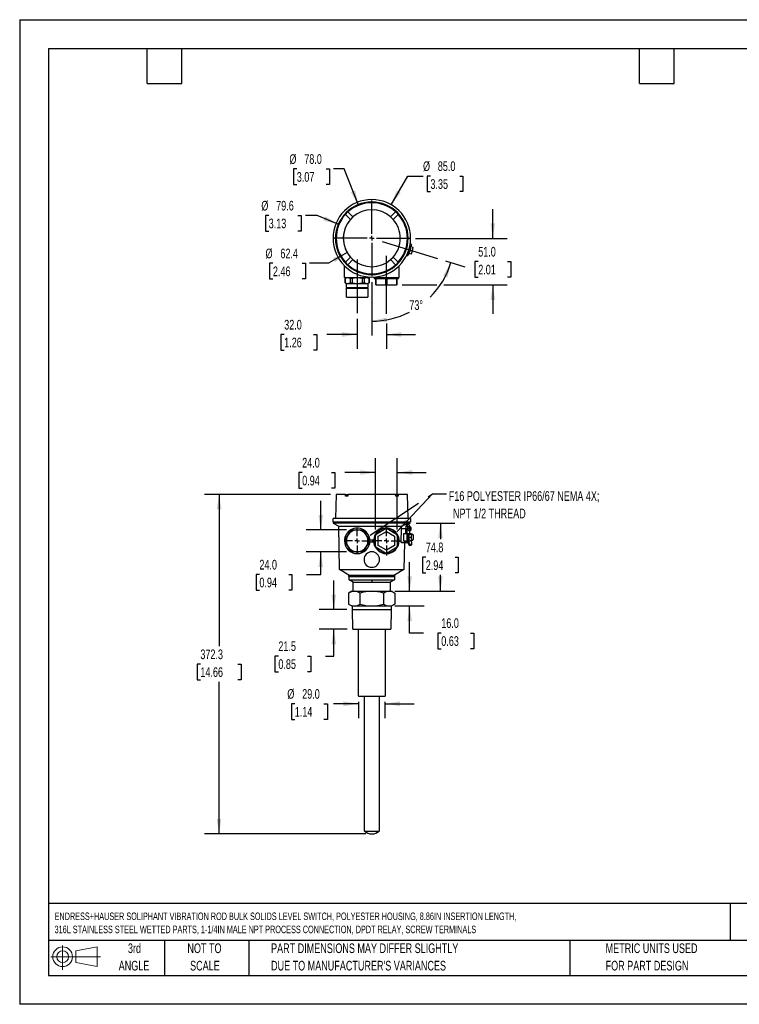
# Model space of a CAD drawing. Header units: millimetres. Extents: x 0 to 1397, y 0 to 1080.
# Tile 1 of 3: x 0 to 789, y 0 to 1080. Entities that reach past the tile are written whole.
import ezdxf

# ---------------------------------------------------------------- set-up
doc = ezdxf.new("R2010")
doc.units = ezdxf.units.MM
doc.header["$LTSCALE"] = 5
doc.linetypes.add('CENTERX2', pattern=[20.32, 12.7, -2.54, 2.54, -2.54])
doc.layers.add('CENTER', color=40, linetype='CENTERX2')
doc.layers.add('SLD-DEFPOINTS', color=7, linetype='Continuous')
doc.layers.add('DIMENSIONS', color=140, linetype='Continuous', lineweight=25)
doc.layers.add('TEXT', color=140, linetype='Continuous', lineweight=25)
doc.styles.add('SLDTEXTSTYLE0', font='TXT', dxfattribs={"width": 0.7})
doc.dimstyles.new('SLDDIMSTYLE0', dxfattribs={"dimtxt": 10.790039, "dimasz": 16.51, "dimexe": 0, "dimexo": 0.0625, "dimgap": 2.69751, "dimtad": 0, "dimtih": 1, "dimtoh": 1, "dimrnd": 1e-09, "dimzin": 4, "dimdsep": 46, "dimtxsty": 'SLDTEXTSTYLE0', "dimsah": 1, "dimcen": 0.09, "dimadec": 0, "dimazin": 1, "dimtfac": 1, "dimtmove": 0, "dimatfit": 0, "dimfxl": 0, "dimfrac": 2, "dimtolj": 1, "dimtzin": 12, "dimarcsym": 0})
doc.dimstyles.new('SLDDIMSTYLE1', dxfattribs={"dimtxt": 10.790039, "dimasz": 16.51, "dimexe": 0, "dimexo": 0.0625, "dimgap": 2.69751, "dimtad": 0, "dimtih": 1, "dimtoh": 1, "dimrnd": 1e-09, "dimzin": 12, "dimdsep": 46, "dimtxsty": 'SLDTEXTSTYLE0', "dimsah": 1, "dimcen": 0.09, "dimadec": 0, "dimazin": 3, "dimtfac": 1, "dimtmove": 0, "dimatfit": 0, "dimfxl": 0, "dimfrac": 2, "dimtolj": 1, "dimtzin": 12, "dimarcsym": 0})
doc.dimstyles.new('SLDDIMSTYLE2', dxfattribs={"dimtxt": 10.790039, "dimasz": 16.51, "dimexe": 0, "dimexo": 0.0625, "dimgap": 2.69751, "dimtad": 0, "dimtih": 1, "dimtoh": 1, "dimrnd": 1e-09, "dimzin": 12, "dimdsep": 46, "dimtxsty": 'SLDTEXTSTYLE0', "dimsah": 1, "dimcen": 0.09, "dimadec": 0, "dimazin": 3, "dimtfac": 1, "dimtofl": 0, "dimtmove": 0, "dimatfit": 3, "dimfxl": 0, "dimfrac": 2, "dimtolj": 1, "dimtzin": 12, "dimarcsym": 0})
doc.dimstyles.new('SLDDIMSTYLE3', dxfattribs={"dimtxt": 0.18, "dimasz": 16.51, "dimexe": 0, "dimexo": 0.0625, "dimgap": 0, "dimtad": 0, "dimtih": 1, "dimtoh": 1, "dimdec": 0, "dimrnd": 1e-09, "dimzin": 0, "dimdsep": 46, "dimtxsty": 'Standard', "dimsah": 1, "dimcen": 0.09, "dimadec": 0, "dimazin": 0, "dimtfac": 16.51, "dimtdec": 0, "dimtofl": 0, "dimtmove": 0, "dimatfit": 3, "dimfxl": 0, "dimfrac": 2, "dimtolj": 1, "dimtzin": 0, "dimarcsym": 0})
doc.dimstyles.new('SLDDIMSTYLE5', dxfattribs={"dimtxt": 10.790039, "dimasz": 16.51, "dimexe": 0, "dimexo": 0.0625, "dimgap": 2.69751, "dimtad": 0, "dimtih": 1, "dimtoh": 1, "dimdec": 4, "dimlfac": 5, "dimzin": 12, "dimdsep": 46, "dimtxsty": 'SLDTEXTSTYLE0', "dimsah": 1, "dimcen": 0.09, "dimadec": 0, "dimazin": 3, "dimtfac": 1, "dimtdec": 0, "dimtofl": 0, "dimtmove": 0, "dimatfit": 3, "dimfxl": 0, "dimfrac": 2, "dimtolj": 1, "dimtzin": 12, "dimarcsym": 0})
doc.dimstyles.new('SLDDIMSTYLE6', dxfattribs={"dimtxt": 10.790039, "dimasz": 16.51, "dimexe": 0, "dimexo": 0.0625, "dimgap": 2.69751, "dimtad": 0, "dimtih": 1, "dimtoh": 1, "dimrnd": 1e-09, "dimzin": 4, "dimdsep": 46, "dimtxsty": 'SLDTEXTSTYLE0', "dimsah": 1, "dimcen": 0, "dimadec": 0, "dimazin": 1, "dimtfac": 1, "dimtofl": 0, "dimtmove": 0, "dimatfit": 3, "dimfxl": 0, "dimfrac": 2, "dimtolj": 1, "dimtzin": 12, "dimarcsym": 0})
doc.dimstyles.new('SLDDIMSTYLE7', dxfattribs={"dimtxt": 10.790039, "dimasz": 16.51, "dimexe": 0, "dimexo": 0.0625, "dimgap": 2.69751, "dimtad": 0, "dimtih": 1, "dimtoh": 1, "dimrnd": 1e-09, "dimzin": 12, "dimdsep": 46, "dimtxsty": 'SLDTEXTSTYLE0', "dimsah": 1, "dimcen": 0, "dimadec": 0, "dimazin": 3, "dimtfac": 1, "dimtofl": 0, "dimtmove": 0, "dimatfit": 3, "dimfxl": 0, "dimfrac": 2, "dimtolj": 1, "dimtzin": 12, "dimarcsym": 0})

# ---------------------------------------------------------------- blocks, each defined once
blk = doc.blocks.new('Block11')
at = {"color": 7, "linetype": 'Continuous', "lineweight": 18}
for p, q in [((12.9, 26.6), (12.9, 0)), ((27.4, 20.8), (50.9, 25.2)), ((50.9, 25.2), (50.9, 3.7)), ((0, 14.4), (54.4, 14.4)), ((27.4, 8), (27.4, 20.8)), ((27.4, 8), (50.9, 3.7))]:
    blk.add_line(p, q, dxfattribs=at)
for radius in [10.8, 6.43]:
    blk.add_circle((12.9, 14.4), radius, dxfattribs=at)
blk = doc.blocks.new('Block12')
at = {"layer": 'SLD-DEFPOINTS'}
blk.add_blockref('Block11', (0, 0), dxfattribs=at)
blk = doc.blocks.new('SW_NOTE_0')
at = {"layer": 'TEXT', "color": 0, "linetype": 'CENTERX2', "lineweight": 18, "char_height": 8.25, "attachment_point": 1, "style": 'SLDTEXTSTYLE0'}
for s, insert in [('ENDRESS+HAUSER SOLIPHANT VIBRATION ROD BULK SOLIDS LEVEL SWITCH, POLYESTER HOUSING, 8.86IN INSERTION LENGTH,', (0, 10.6)), ('316L STAINLESS STEEL WETTED PARTS, 1-1/4IN MALE NPT PROCESS CONNECTION, DPDT RELAY, SCREW TERMINALS', (0, -3.8))]:
    blk.add_mtext(s, dxfattribs=dict(at, insert=insert))
blk = doc.blocks.new('SW_NOTE_0_3')
at = {"layer": 'TEXT', "color": 0, "linetype": 'CENTERX2', "lineweight": 18, "char_height": 10.583, "attachment_point": 1, "style": 'SLDTEXTSTYLE0'}
for s, insert in [('PART DIMENSIONS MAY DIFFER SLIGHTLY', (0, 13.6)), ("DUE TO MANUFACTURER'S VARIANCES", (0, -5.5))]:
    blk.add_mtext(s, dxfattribs=dict(at, insert=insert))
blk = doc.blocks.new('SW_NOTE_0_4')
at = {"layer": 'TEXT', "color": 0, "linetype": 'CENTERX2', "lineweight": 18, "char_height": 10.58, "attachment_point": 2, "style": 'SLDTEXTSTYLE0'}
for s, insert in [('NOT TO', (26.3, 13.6)), ('SCALE', (26.8, -5.5))]:
    blk.add_mtext(s, dxfattribs=dict(at, insert=insert))
blk = doc.blocks.new('SW_NOTE_0_5')
at = {"layer": 'TEXT', "color": 0, "linetype": 'CENTERX2', "lineweight": 18, "char_height": 10.58, "attachment_point": 2, "style": 'SLDTEXTSTYLE0'}
for s, insert in [('3rd', (11.6, 13.6)), ('ANGLE', (11.1, -5.5))]:
    blk.add_mtext(s, dxfattribs=dict(at, insert=insert))
blk = doc.blocks.new('SW_NOTE_0_6')
at = {"layer": 'TEXT', "color": 0, "linetype": 'CENTERX2', "lineweight": 18, "char_height": 10.583, "attachment_point": 1, "style": 'SLDTEXTSTYLE0'}
for s, insert in [('METRIC UNITS USED', (0, 13.6)), ('FOR PART DESIGN', (0, -5.5))]:
    blk.add_mtext(s, dxfattribs=dict(at, insert=insert))
blk = doc.blocks.new('_D')
at = {"layer": 'DIMENSIONS'}
for p, q in [((390, 520.4), (390, 598.9)), ((414, 520.4), (414, 598.9)), ((309.7, 583.1), (306.1, 583.1)), ((306.1, 583.1), (306.1, 565.9)), ((341.8, 583.1), (345.4, 583.1)), ((345.4, 583.1), (345.4, 565.9)), ((390, 583.1), (356.4, 583.1)), ((414, 583.1), (445.8, 583.1)), ((306.1, 565.9), (309.7, 565.9)), ((345.4, 565.9), (341.8, 565.9))]:
    blk.add_line(p, q, dxfattribs=at)
for points in [[(390, 583.1), (373.5, 585.6), (373.5, 580.5)], [(414, 583.1), (430.5, 580.5), (430.5, 585.6)]]:
    blk.add_solid(points, dxfattribs=at)
at = {"layer": 'DIMENSIONS', "char_height": 10.58, "attachment_point": 1, "style": 'SLDTEXTSTYLE0'}
for s, insert in [('24.0', (309.7, 599.1)), ('0.94', (309.7, 579.5))]:
    blk.add_mtext(s, dxfattribs=dict(at, insert=insert))
blk = doc.blocks.new('_D_1')
at = {"layer": 'DIMENSIONS'}
for p, q in [((330.1, 520.1), (330.1, 551.9)), ((358.2, 520.1), (314.2, 520.1)), ((358.2, 496.1), (314.2, 496.1)), ((330.1, 471.3), (330.1, 496.1)), ((262.8, 471.3), (259.2, 471.3)), ((259.2, 471.3), (259.2, 454.1)), ((294.9, 471.3), (298.5, 471.3)), ((298.5, 471.3), (298.5, 454.1)), ((314.3, 471.3), (330.1, 471.3)), ((259.2, 454.1), (262.8, 454.1)), ((298.5, 454.1), (294.9, 454.1))]:
    blk.add_line(p, q, dxfattribs=at)
for points in [[(330.1, 520.1), (332.6, 536.6), (327.5, 536.6)], [(330.1, 496.1), (327.5, 479.6), (332.6, 479.6)]]:
    blk.add_solid(points, dxfattribs=at)
at = {"layer": 'DIMENSIONS', "char_height": 10.58, "attachment_point": 1, "style": 'SLDTEXTSTYLE0'}
for s, insert in [('24.0', (262.8, 487.3)), ('0.94', (262.8, 467.8))]:
    blk.add_mtext(s, dxfattribs=dict(at, insert=insert))
blk = doc.blocks.new('_D_2')
at = {"layer": 'DIMENSIONS'}
for p, q in [((301.6, 329.5), (298, 329.5)), ((298, 329.5), (298, 312.4)), ((333.6, 329.5), (337.3, 329.5)), ((337.3, 329.5), (337.3, 312.4)), ((371.5, 329.5), (344.2, 329.5)), ((371.5, 331.5), (371.5, 313.7)), ((400.5, 331.5), (400.5, 313.7)), ((400.5, 329.5), (432.3, 329.5)), ((298, 312.4), (301.6, 312.4)), ((337.3, 312.4), (333.6, 312.4))]:
    blk.add_line(p, q, dxfattribs=at)
for points in [[(371.5, 329.5), (355, 332.1), (355, 327)], [(400.5, 329.5), (417, 327), (417, 332.1)]]:
    blk.add_solid(points, dxfattribs=at)
at = {"layer": 'DIMENSIONS', "char_height": 10.58, "attachment_point": 1, "style": 'SLDTEXTSTYLE0'}
for s, insert in [('%%c', (293.4, 345.6)), ('29.0', (309.7, 345.6)), ('1.14', (301.6, 326))]:
    blk.add_mtext(s, dxfattribs=dict(at, insert=insert))
blk = doc.blocks.new('_D_3')
at = {"layer": 'DIMENSIONS'}
for p, q in [((344.3, 432.8), (344.3, 464.6)), ((358.6, 432.8), (328.5, 432.8)), ((358.9, 411.3), (328.5, 411.3)), ((344.3, 381.8), (344.3, 411.3)), ((283.6, 381.8), (279.9, 381.8)), ((279.9, 381.8), (279.9, 364.7)), ((315.6, 381.8), (319.2, 381.8)), ((319.2, 381.8), (319.2, 364.7)), ((335.1, 381.8), (344.3, 381.8)), ((279.9, 364.7), (283.6, 364.7)), ((319.2, 364.7), (315.6, 364.7))]:
    blk.add_line(p, q, dxfattribs=at)
for points in [[(344.3, 432.8), (346.9, 449.3), (341.8, 449.3)], [(344.3, 411.3), (341.8, 394.8), (346.9, 394.8)]]:
    blk.add_solid(points, dxfattribs=at)
at = {"layer": 'DIMENSIONS', "char_height": 10.58, "attachment_point": 1, "style": 'SLDTEXTSTYLE0'}
for s, insert in [('21.5', (283.6, 397.9)), ('0.85', (283.6, 378.3))]:
    blk.add_mtext(s, dxfattribs=dict(at, insert=insert))
blk = doc.blocks.new('_D_4')
at = {"layer": 'DIMENSIONS'}
for p, q in [((434.6, 527.6), (477.1, 527.6)), ((461.2, 527.6), (461.2, 509.8)), ((445.2, 490.2), (441.6, 490.2)), ((441.6, 490.2), (441.6, 473.1)), ((477.3, 490.2), (480.9, 490.2)), ((480.9, 490.2), (480.9, 473.1)), ((441.6, 473.1), (445.2, 473.1)), ((461.2, 452.8), (461.2, 470.7)), ((480.9, 473.1), (477.3, 473.1)), ((411.4, 452.8), (477.1, 452.8))]:
    blk.add_line(p, q, dxfattribs=at)
for points in [[(461.2, 527.6), (458.7, 511.1), (463.8, 511.1)], [(461.2, 452.8), (463.8, 469.3), (458.7, 469.3)]]:
    blk.add_solid(points, dxfattribs=at)
at = {"layer": 'DIMENSIONS', "char_height": 10.58, "attachment_point": 1, "style": 'SLDTEXTSTYLE0'}
for s, insert in [('74.8', (445.2, 506.3)), ('2.94', (445.2, 486.7))]:
    blk.add_mtext(s, dxfattribs=dict(at, insert=insert))
blk = doc.blocks.new('_D_5')
at = {"layer": 'DIMENSIONS'}
for p, q in [((340.7, 559.1), (202.7, 559.1)), ((218.6, 559.1), (218.6, 392.5)), ((198.1, 373), (194.5, 373)), ((194.5, 373), (194.5, 355.8)), ((239.1, 373), (242.8, 373)), ((242.8, 373), (242.8, 355.8)), ((194.5, 355.8), (198.1, 355.8)), ((218.6, 186.8), (218.6, 353.4)), ((242.8, 355.8), (239.1, 355.8)), ((379.6, 186.8), (202.7, 186.8))]:
    blk.add_line(p, q, dxfattribs=at)
for points in [[(218.6, 559.1), (216.1, 542.6), (221.1, 542.6)], [(218.6, 186.8), (221.1, 203.3), (216.1, 203.3)]]:
    blk.add_solid(points, dxfattribs=at)
at = {"layer": 'DIMENSIONS', "char_height": 10.58, "attachment_point": 1, "style": 'SLDTEXTSTYLE0'}
for s, insert in [('372.3', (198.1, 389)), ('14.66', (198.1, 369.5))]:
    blk.add_mtext(s, dxfattribs=dict(at, insert=insert))
blk = doc.blocks.new('_D_6')
at = {"layer": 'DIMENSIONS'}
for p, q in [((427.5, 452.8), (427.5, 484.6)), ((411.4, 452.8), (443.4, 452.8)), ((411.4, 436.8), (443.4, 436.8)), ((427.5, 407.1), (427.5, 436.8)), ((442.8, 407.1), (427.5, 407.1)), ((462.2, 407.1), (458.6, 407.1)), ((458.6, 407.1), (458.6, 389.9)), ((494.3, 407.1), (497.9, 407.1)), ((497.9, 407.1), (497.9, 389.9)), ((458.6, 389.9), (462.2, 389.9)), ((497.9, 389.9), (494.3, 389.9))]:
    blk.add_line(p, q, dxfattribs=at)
for points in [[(427.5, 452.8), (430.1, 469.3), (425, 469.3)], [(427.5, 436.8), (425, 420.3), (430.1, 420.3)]]:
    blk.add_solid(points, dxfattribs=at)
at = {"layer": 'DIMENSIONS', "char_height": 10.58, "attachment_point": 1, "style": 'SLDTEXTSTYLE0'}
for s, insert in [('16.0', (462.2, 423.2)), ('0.63', (462.2, 403.6))]:
    blk.add_mtext(s, dxfattribs=dict(at, insert=insert))
blk = doc.blocks.new('SW_NOTE_0_7')
at = {"layer": 'TEXT', "color": 0, "linetype": 'CENTERX2', "lineweight": 18, "char_height": 10.583, "attachment_point": 1, "style": 'SLDTEXTSTYLE0'}
for s, insert in [('F16 POLYESTER IP66/67 NEMA 4X;', (2.6, 2.9)), ('NPT 1/2 THREAD', (7.2, -16.2))]:
    blk.add_mtext(s, dxfattribs=dict(at, insert=insert))
blk = doc.blocks.new('SW_CENTERMARKSYMBOL_0')
at = {"layer": 'CENTER', "color": 0}
for p, q in [((0, 5.08), (0, 14.34)), ((-5.08, 0), (-14.34, 0)), ((0, 0), (-2.54, 0)), ((0, 0), (0, 2.54)), ((0, 0), (0, -2.54)), ((0, 0), (2.54, 0)), ((5.08, 0), (14.34, 0)), ((0, -5.08), (0, -14.34))]:
    blk.add_line(p, q, dxfattribs=at)
blk = doc.blocks.new('SW_CENTERMARKSYMBOL_1')
at = {"layer": 'CENTER', "color": 0}
for p, q in [((0, 5.08), (0, 15.94)), ((-5.08, 0), (-15.94, 0)), ((0, 0), (-2.54, 0)), ((0, 0), (0, 2.54)), ((0, 0), (0, -2.54)), ((0, 0), (2.54, 0)), ((5.08, 0), (15.94, 0)), ((0, -5.08), (0, -15.94))]:
    blk.add_line(p, q, dxfattribs=at)
blk = doc.blocks.new('_D_17')
at = {"layer": 'DIMENSIONS'}
for p, q in [((466.9, 815.1), (488, 808.6)), ((386, 791.9), (386, 733.1))]:
    blk.add_line(p, q, dxfattribs=at)
for start, end in [(314.8103, 343), (270, 296.9945)]:
    blk.add_arc((386, 839.8), 90.8, start, end, dxfattribs=at)
for points in [[(472.9, 813.3), (464.3, 798.9), (469, 797)], [(386, 749), (402.7, 748), (402.2, 753)]]:
    blk.add_solid(points, dxfattribs=at)
at = {"layer": 'DIMENSIONS', "insert": (427.2, 771.9), "char_height": 10.58, "attachment_point": 1, "style": 'SLDTEXTSTYLE0'}
blk.add_mtext('73°', dxfattribs=at)
blk = doc.blocks.new('_D_18')
at = {"layer": 'DIMENSIONS'}
for p, q in [((370, 751.5), (370, 718.5)), ((402, 746.6), (402, 718.5)), ((290, 734.4), (286.4, 734.4)), ((286.4, 734.4), (286.4, 717.2)), ((322.1, 734.4), (325.7, 734.4)), ((325.7, 734.4), (325.7, 717.2)), ((370, 734.4), (336.7, 734.4)), ((402, 734.4), (433.8, 734.4)), ((286.4, 717.2), (290, 717.2)), ((325.7, 717.2), (322.1, 717.2))]:
    blk.add_line(p, q, dxfattribs=at)
for points in [[(370, 734.4), (353.5, 736.9), (353.5, 731.8)], [(402, 734.4), (418.5, 731.8), (418.5, 736.9)]]:
    blk.add_solid(points, dxfattribs=at)
at = {"layer": 'DIMENSIONS', "char_height": 10.58, "attachment_point": 1, "style": 'SLDTEXTSTYLE0'}
for s, insert in [('32.0', (290, 750.4)), ('1.26', (290, 730.9))]:
    blk.add_mtext(s, dxfattribs=dict(at, insert=insert))
blk = doc.blocks.new('_D_19')
at = {"layer": 'DIMENSIONS'}
for p, q in [((407.3, 876.6), (425.4, 908.1)), ((425.4, 908.1), (442.2, 908.1)), ((450.3, 908.1), (446.7, 908.1)), ((446.7, 908.1), (446.7, 891)), ((482.4, 908.1), (486, 908.1)), ((486, 908.1), (486, 891)), ((446.7, 891), (450.3, 891)), ((486, 891), (482.4, 891))]:
    blk.add_line(p, q, dxfattribs=at)
blk.add_solid([(407.3, 876.6), (417.7, 889.7), (413.3, 892.2)], dxfattribs=at)
at = {"layer": 'DIMENSIONS', "char_height": 10.58, "attachment_point": 1, "style": 'SLDTEXTSTYLE0'}
for s, insert in [('%%c', (442.2, 924.2)), ('85.0', (458.4, 924.2)), ('3.35', (450.3, 904.6))]:
    blk.add_mtext(s, dxfattribs=dict(at, insert=insert))
blk = doc.blocks.new('_D_20')
at = {"layer": 'DIMENSIONS'}
for p, q in [((273, 864.9), (269.4, 864.9)), ((269.4, 864.9), (269.4, 847.7)), ((305.1, 864.9), (308.7, 864.9)), ((308.7, 864.9), (308.7, 847.7)), ((326.2, 864.9), (313.2, 864.9)), ((349.3, 855.2), (326.2, 864.9)), ((269.4, 847.7), (273, 847.7)), ((308.7, 847.7), (305.1, 847.7))]:
    blk.add_line(p, q, dxfattribs=at)
blk.add_solid([(349.3, 855.2), (335, 863.9), (333.1, 859.2)], dxfattribs=at)
at = {"layer": 'DIMENSIONS', "char_height": 10.58, "attachment_point": 1, "style": 'SLDTEXTSTYLE0'}
for s, insert in [('%%c', (264.9, 880.9)), ('79.6', (281.2, 880.9)), ('3.13', (273, 861.4))]:
    blk.add_mtext(s, dxfattribs=dict(at, insert=insert))
blk = doc.blocks.new('_D_21')
at = {"layer": 'DIMENSIONS'}
for p, q in [((359, 824.2), (338.6, 812.5)), ((277.6, 812.5), (274, 812.5)), ((274, 812.5), (274, 795.3)), ((309.7, 812.5), (313.3, 812.5)), ((313.3, 812.5), (313.3, 795.3)), ((338.6, 812.5), (317.8, 812.5)), ((274, 795.3), (277.6, 795.3)), ((313.3, 795.3), (309.7, 795.3))]:
    blk.add_line(p, q, dxfattribs=at)
blk.add_arc((386, 839.8), 31.2, 142.9207, 236.9676, dxfattribs=at)
blk.add_solid([(359, 824.2), (343.4, 818.2), (346, 813.8)], dxfattribs=at)
at = {"layer": 'DIMENSIONS', "char_height": 10.58, "attachment_point": 1, "style": 'SLDTEXTSTYLE0'}
for s, insert in [('%%c', (269.5, 828.5)), ('62.4', (285.8, 828.5)), ('2.46', (277.6, 808.9))]:
    blk.add_mtext(s, dxfattribs=dict(at, insert=insert))
blk = doc.blocks.new('_D_22')
at = {"layer": 'DIMENSIONS'}
for p, q in [((303.8, 915.9), (300.2, 915.9)), ((300.2, 915.9), (300.2, 898.8)), ((335.9, 915.9), (339.5, 915.9)), ((339.5, 915.9), (339.5, 898.8)), ((355.6, 915.9), (344, 915.9)), ((371.5, 876), (355.6, 915.9)), ((300.2, 898.8), (303.8, 898.8)), ((339.5, 898.8), (335.9, 898.8))]:
    blk.add_line(p, q, dxfattribs=at)
blk.add_solid([(371.5, 876), (367.8, 892.3), (363.1, 890.4)], dxfattribs=at)
at = {"layer": 'DIMENSIONS', "char_height": 10.58, "attachment_point": 1, "style": 'SLDTEXTSTYLE0'}
for s, insert in [('%%c', (295.7, 932)), ('78.0', (312, 932)), ('3.07', (303.8, 912.4))]:
    blk.add_mtext(s, dxfattribs=dict(at, insert=insert))
blk = doc.blocks.new('_D_23')
at = {"layer": 'DIMENSIONS'}
for p, q in [((518.7, 839.8), (518.7, 871.6)), ((433.9, 839.8), (534.6, 839.8)), ((502.7, 814.3), (499, 814.3)), ((499, 814.3), (499, 797.2)), ((534.7, 814.3), (538.3, 814.3)), ((538.3, 814.3), (538.3, 797.2)), ((419.5, 788.8), (457.3, 788.8)), ((465, 788.8), (534.6, 788.8)), ((499, 797.2), (502.7, 797.2)), ((518.7, 788.8), (518.7, 757.1)), ((538.3, 797.2), (534.7, 797.2))]:
    blk.add_line(p, q, dxfattribs=at)
for points in [[(518.7, 839.8), (521.2, 856.3), (516.2, 856.3)], [(518.7, 788.8), (516.2, 772.3), (521.2, 772.3)]]:
    blk.add_solid(points, dxfattribs=at)
at = {"layer": 'DIMENSIONS', "char_height": 10.58, "attachment_point": 1, "style": 'SLDTEXTSTYLE0'}
for s, insert in [('51.0', (502.7, 830.4)), ('2.01', (502.7, 810.8))]:
    blk.add_mtext(s, dxfattribs=dict(at, insert=insert))
blk = doc.blocks.new('SW_CENTERMARKSYMBOL_2')
at = {"layer": 'CENTER', "color": 0}
for p, q in [((0, 5.08), (0, 41.54)), ((-5.08, 0), (-41.54, 0)), ((0, 0), (-2.54, 0)), ((0, 0), (0, 2.54)), ((0, 0), (0, -2.54)), ((0, 0), (2.54, 0)), ((5.08, 0), (41.54, 0)), ((0, -5.08), (0, -41.54))]:
    blk.add_line(p, q, dxfattribs=at)

msp = doc.modelspace()

# ---------------------------------------------------------------- linework, layer by layer
at = {"color": 7, "linetype": 'Continuous'}
for p, q in [((0.012351, 1079.51337), (0.012351, 0.01337)), ((0.012351, 1079.51337), (1397.012351, 1079.51337)), ((1397.012351, 0.01337), (0.012351, 0.01337))]:
    msp.add_line(p, q, dxfattribs=at)
for p, q in [((357.048897, 866.028356), (359.806613, 868.786072)), ((357.090418, 865.986835), (357.048897, 866.028356)), ((362.61449, 860.462763), (357.090418, 865.986835)), ((359.806613, 868.786072), (359.848135, 868.744551)), ((359.848135, 868.744551), (365.372206, 863.22048)), ((412.175761, 868.744551), (406.65169, 863.22048)), ((414.933478, 865.986835), (409.409406, 860.462763)), ((412.175761, 868.744551), (412.217282, 868.786072)), ((412.217282, 868.786072), (414.974999, 866.028356)), ((414.974999, 866.028356), (414.933478, 865.986835)), ((365.372206, 863.22048), (362.61449, 860.462763)), ((409.409406, 860.462763), (406.65169, 863.22048)), ((347.011948, 839.823021), (346.211948, 839.823021)), ((425.811948, 839.823021), (425.011948, 839.823021)), ((428.387209, 828.958988), (429.338587, 832.070803)), ((429.40413, 832.509361), (429.338587, 832.070803)), ((424.079214, 821.130454), (424.395669, 821.033704)), ((427.695875, 824.987583), (425.943626, 825.523299)), ((426.268684, 822.029603), (427.217722, 825.133768)), ((426.780334, 823.703137), (429.457988, 822.884496)), ((427.165122, 829.332617), (428.865362, 828.812802)), ((427.695875, 824.987583), (428.865362, 828.812802)), ((428.281788, 826.904017), (430.481289, 826.231562)), ((431.50459, 829.578629), (428.826936, 830.39727)), ((429.457988, 822.884496), (430.481289, 826.231562)), ((430.481289, 826.231562), (431.50459, 829.578629)), ((356.011948, 796.823021), (356.011948, 809.725347)), ((357.048897, 813.617687), (357.090418, 813.659208)), ((359.806613, 810.859971), (357.048897, 813.617687)), ((357.090418, 813.659208), (362.61449, 819.18328)), ((359.848135, 810.901492), (359.806613, 810.859971)), ((359.848135, 810.901492), (365.372206, 816.425563)), ((362.61449, 819.18328), (365.372206, 816.425563)), ((406.65169, 816.425563), (409.409406, 819.18328)), ((412.175761, 810.901492), (406.65169, 816.425563)), ((414.933478, 813.659208), (409.409406, 819.18328)), ((412.217282, 810.859971), (412.175761, 810.901492)), ((414.974999, 813.617687), (412.217282, 810.859971)), ((414.933478, 813.659208), (414.974999, 813.617687)), ((416.011948, 796.823021), (416.011948, 809.725347)), ((356.011948, 796.823021), (384.011948, 796.823021)), ((358.011948, 796.823021), (356.811948, 796.130201)), ((356.870098, 796.130201), (356.811948, 796.130201)), ((356.811948, 791.015842), (356.811948, 796.130201)), ((356.870098, 791.015842), (356.811948, 791.015842)), ((358.011948, 790.323021), (356.811948, 791.015842)), ((356.870098, 796.130201), (356.870098, 791.015842)), ((358.011948, 790.323021), (359.619643, 790.323021)), ((358.211948, 786.073021), (358.211948, 790.323021)), ((359.619643, 790.323021), (370.011948, 790.323021)), ((362.369188, 796.130201), (364.512857, 796.130201)), ((362.369188, 796.130201), (362.369188, 791.015842)), ((362.369188, 791.015842), (364.512857, 791.015842)), ((364.512857, 796.130201), (364.512857, 791.015842)), ((370.011948, 790.323021), (380.404253, 790.323021)), ((375.511039, 796.130201), (375.511039, 791.015842)), ((375.511039, 796.130201), (377.654707, 796.130201)), ((375.511039, 791.015842), (377.654707, 791.015842)), ((377.654707, 796.130201), (377.654707, 791.015842)), ((380.404253, 790.323021), (382.011948, 790.323021)), ((381.811948, 790.323021), (381.811948, 786.073021)), ((382.011948, 796.823021), (383.211948, 796.130201)), ((383.211948, 791.015842), (382.011948, 790.323021)), ((383.153798, 791.015842), (383.153798, 796.130201)), ((383.211948, 796.130201), (383.153798, 796.130201)), ((383.211948, 791.015842), (383.153798, 791.015842)), ((383.211948, 796.130201), (383.211948, 791.015842)), ((384.011948, 797.454108), (384.011948, 796.823021)), ((388.011948, 797.454108), (388.011948, 796.823021)), ((388.011948, 796.823021), (416.011948, 796.823021)), ((388.611948, 796.823021), (388.611948, 795.823021)), ((388.611948, 795.823021), (390.011948, 795.823021)), ((390.011948, 795.823021), (390.011948, 788.823021)), ((390.847647, 788.823021), (390.011948, 788.823021)), ((390.847647, 795.823021), (401.176248, 795.823021)), ((390.847647, 788.823021), (390.847647, 795.823021)), ((390.847647, 788.823021), (401.176248, 788.823021)), ((401.176248, 795.823021), (401.176248, 788.823021)), ((402.011948, 788.823021), (401.176248, 788.823021)), ((402.011948, 788.823021), (402.011948, 796.823021)), ((402.847647, 788.823021), (402.011948, 788.823021)), ((402.847647, 795.823021), (413.176248, 795.823021)), ((402.847647, 788.823021), (402.847647, 795.823021)), ((402.847647, 788.823021), (413.176248, 788.823021)), ((413.176248, 795.823021), (413.176248, 788.823021)), ((414.011948, 788.823021), (413.176248, 788.823021)), ((414.011948, 795.823021), (415.411948, 795.823021)), ((414.011948, 788.823021), (414.011948, 795.823021)), ((415.411948, 795.823021), (415.411948, 796.823021)), ((358.211948, 786.073021), (381.811948, 786.073021)), ((358.211948, 775.323021), (358.211948, 784.998021)), ((358.211948, 784.998021), (381.811948, 784.998021)), ((358.801948, 784.998021), (358.801948, 786.073021)), ((381.221948, 786.073021), (381.221948, 784.998021)), ((381.811948, 784.998021), (381.811948, 775.323021)), ((358.211948, 775.323021), (381.811948, 775.323021)), ((347.011948, 559.129972), (346.211948, 532.529972)), ((357.090418, 559.129972), (347.011948, 559.129972)), ((357.048897, 557.179972), (357.090418, 559.129972)), ((359.806613, 557.179972), (357.048897, 557.179972)), ((357.090418, 559.129972), (359.712046, 559.129972)), ((359.848135, 559.129972), (359.806613, 557.179972)), ((412.175761, 559.129972), (359.848135, 559.129972)), ((412.217282, 557.179972), (412.175761, 559.129972)), ((414.974999, 557.179972), (412.217282, 557.179972)), ((414.933478, 559.129972), (412.31185, 559.129972)), ((414.933478, 559.129972), (414.974999, 557.179972)), ((425.011948, 559.129972), (414.933478, 559.129972)), ((425.811948, 532.529972), (425.011948, 559.129972)), ((428.511948, 532.529972), (343.511948, 532.529972)), ((343.511948, 529.129972), (343.511948, 532.529972)), ((343.511948, 529.129972), (428.511948, 529.129972)), ((343.761948, 529.129972), (343.761948, 527.629972)), ((428.261948, 527.629972), (428.261948, 529.129972)), ((428.511948, 532.529972), (428.511948, 529.129972)), ((343.761948, 527.629972), (349.861948, 524.129972)), ((428.261948, 527.629972), (343.761948, 527.629972)), ((349.861948, 524.129972), (419.009285, 524.129972)), ((350.711948, 476.629972), (349.882832, 524.129972)), ((359.619643, 514.129972), (362.369188, 518.892325)), ((364.512857, 520.129972), (370.011948, 520.129972)), ((370.011948, 520.129972), (375.511039, 520.129972)), ((377.654707, 518.892325), (380.404253, 514.129972)), ((390.847647, 515.540667), (401.176248, 521.503887)), ((393.011948, 513.326125), (402.011948, 518.522277)), ((402.011948, 521.529972), (401.176248, 521.503887)), ((402.847647, 521.503887), (402.011948, 521.529972)), ((402.011948, 518.522277), (411.011948, 513.326125)), ((402.847647, 521.503887), (413.176248, 515.540667)), ((418.373866, 507.12892), (418.614326, 521.379972)), ((423.400067, 521.379972), (418.614326, 521.379972)), ((423.400067, 521.379972), (423.400067, 516.129172)), ((423.472203, 516.129172), (423.472203, 521.379972)), ((424.906278, 521.379972), (423.47316, 521.379972)), ((424.749121, 526.629972), (424.935015, 526.629972)), ((424.906278, 516.129172), (424.906278, 521.379972)), ((426.367655, 526.379972), (424.934537, 526.379972)), ((427.695875, 521.379972), (425.783327, 521.379972)), ((426.083376, 526.379972), (428.261948, 527.629972)), ((428.280618, 523.379972), (426.368071, 523.379972)), ((426.368071, 519.379972), (428.280618, 519.379972)), ((427.829031, 516.129172), (427.829031, 519.379972)), ((358.011948, 508.129972), (356.811948, 508.129972)), ((356.870098, 509.36762), (359.619643, 514.129972)), ((380.404253, 514.129972), (383.153798, 509.36762)), ((383.211948, 508.129972), (382.011948, 508.129972)), ((383.956033, 509.379972), (388.067863, 509.379974)), ((390.847647, 515.540667), (390.011948, 514.093193)), ((390.011948, 502.166752), (390.011948, 514.093193)), ((393.011948, 502.93382), (393.011948, 513.326125)), ((411.011948, 513.326125), (411.011948, 502.93382)), ((414.011948, 514.093193), (413.176248, 515.540667)), ((414.011948, 514.093193), (414.011948, 502.166752)), ((421.048602, 508.129172), (421.048602, 516.129172)), ((421.048602, 516.129172), (424.395669, 516.129172)), ((421.048602, 508.129172), (424.395669, 508.129172)), ((423.400067, 508.129172), (423.400067, 506.379972)), ((423.47316, 507.379972), (423.47316, 508.129172)), ((423.47316, 507.379972), (424.906278, 507.379972)), ((423.474326, 506.379972), (423.474326, 507.379972)), ((424.395669, 516.129172), (424.395669, 508.129172)), ((424.395669, 516.129172), (426.268684, 516.129172)), ((424.395669, 508.129172), (426.268684, 508.129172)), ((424.906278, 508.129172), (424.906278, 507.379972)), ((424.906278, 507.379972), (425.070427, 507.379972)), ((424.90732, 506.329172), (424.90732, 507.379972)), ((424.907444, 508.109424), (424.907444, 508.129172)), ((424.956198, 507.740944), (424.907444, 508.109424)), ((426.341777, 508.129172), (424.956198, 507.740944)), ((426.268684, 508.129172), (426.268684, 516.129172)), ((426.268684, 516.129172), (429.338587, 516.129172)), ((426.268684, 508.129172), (426.341777, 508.129172)), ((426.341777, 508.129172), (429.265494, 508.129172)), ((426.780334, 512.129172), (429.457988, 512.129172)), ((427.803635, 515.629172), (430.481289, 515.629172)), ((430.481289, 508.629172), (427.803635, 508.629172)), ((427.828907, 517.929172), (427.831037, 517.929172)), ((427.831037, 516.129172), (427.831037, 517.929172)), ((429.265494, 508.129172), (429.338587, 508.129172)), ((429.338587, 515.629172), (429.338587, 516.129172)), ((429.338587, 508.129172), (429.338587, 508.629172)), ((429.40413, 516.129172), (429.40413, 515.629172)), ((429.40413, 508.629172), (429.40413, 508.129172)), ((359.619643, 502.129972), (356.870098, 506.892325)), ((362.369188, 497.36762), (359.619643, 502.129972)), ((380.404253, 502.129972), (377.654707, 497.36762)), ((383.153798, 506.892325), (380.404253, 502.129972)), ((383.956033, 506.879972), (388.067863, 506.879972)), ((390.011948, 502.166752), (390.847647, 500.719278)), ((401.176248, 494.756057), (390.847647, 500.719278)), ((402.011948, 497.737667), (393.011948, 502.93382)), ((411.011948, 502.93382), (402.011948, 497.737667)), ((413.176248, 500.719278), (402.847647, 494.756057)), ((413.176248, 500.719278), (414.011948, 502.166752)), ((418.373866, 506.379972), (418.373866, 507.12892)), ((423.400067, 506.379972), (418.373866, 506.379972)), ((418.46973, 506.329172), (418.470586, 506.379972)), ((418.46973, 506.329172), (424.90732, 506.329172)), ((421.830349, 506.329172), (421.311948, 476.629972)), ((423.400067, 506.379972), (423.474326, 506.379972)), ((424.90732, 506.329172), (425.402951, 506.329172)), ((427.767064, 502.926364), (429.152643, 503.314593)), ((370.011948, 496.129972), (364.512857, 496.129972)), ((375.511039, 496.129972), (370.011948, 496.129972)), ((401.176248, 494.756057), (402.011948, 494.729972)), ((402.011948, 494.729972), (402.847647, 494.756057)), ((350.711948, 476.629972), (421.311948, 476.629972)), ((361.011877, 470.630014), (350.711948, 476.629972)), ((421.311948, 476.629972), (411.012019, 470.630014)), ((361.011948, 468.879972), (361.011948, 470.630025)), ((361.011948, 470.629972), (386.011948, 470.629972)), ((361.011948, 468.879972), (411.011948, 468.879972)), ((361.261948, 465.429972), (361.261948, 468.879972)), ((365.761948, 462.829972), (361.261948, 465.429972)), ((361.261948, 465.429972), (386.011948, 465.429972)), ((386.011948, 470.629972), (411.011948, 470.629972)), ((386.011948, 465.429972), (410.761948, 465.429972)), ((386.011948, 465.429972), (386.011948, 462.829972)), ((410.761948, 465.429972), (406.261948, 462.829972)), ((410.761948, 468.879972), (410.761948, 465.429972)), ((411.011948, 470.630025), (411.011948, 468.879972)), ((365.761948, 462.829972), (386.011948, 462.829972)), ((365.761948, 452.829972), (365.761948, 462.829972)), ((386.011948, 462.829972), (406.261948, 462.829972)), ((406.261948, 462.829972), (406.261948, 452.829972)), ((364.011948, 452.829972), (360.608536, 450.865012)), ((360.608536, 450.865012), (360.608536, 438.794933)), ((364.011948, 452.829972), (366.959389, 452.829972)), ((366.959389, 452.829972), (386.011948, 452.829972)), ((373.310242, 438.794933), (373.310242, 450.865012)), ((386.011948, 452.829972), (405.064507, 452.829972)), ((398.713654, 450.865012), (398.713654, 438.794933)), ((405.064507, 452.829972), (408.011948, 452.829972)), ((408.011948, 452.829972), (411.41536, 450.865012)), ((411.41536, 450.865012), (411.41536, 438.794933)), ((360.608536, 438.794933), (364.011948, 436.829972)), ((364.011948, 436.829972), (366.959389, 436.829972)), ((364.911948, 432.829972), (364.911948, 436.829972)), ((364.911948, 432.829972), (407.111948, 432.829972)), ((365.211948, 411.329972), (364.911948, 432.829972)), ((366.959389, 436.829972), (386.011948, 436.829972)), ((386.011948, 436.829972), (405.064507, 436.829972)), ((405.064507, 436.829972), (408.011948, 436.829972)), ((407.111948, 432.829972), (406.811948, 411.329972)), ((407.111948, 436.829972), (407.111948, 432.829972)), ((411.41536, 438.794933), (408.011948, 436.829972)), ((365.211948, 411.329972), (406.811948, 411.329972)), ((371.511948, 337.829972), (371.511948, 411.329972)), ((400.511948, 411.329972), (400.511948, 337.829972)), ((371.511948, 337.829972), (400.511948, 337.829972)), ((378.011948, 189.889972), (378.011948, 337.829972)), ((394.011948, 337.829972), (394.011948, 189.889972)), ((378.007174, 189.889972), (394.016721, 189.889972))]:
    msp.add_line(p, q)
at = {"flags": 128}
for points in [[(356.870098, 796.130201), (358.234527, 796.640805), (359.619643, 796.823021)], [(356.870098, 791.015842), (358.234527, 790.505237), (359.619643, 790.323021)], [(359.619643, 796.823021), (361.004759, 796.640805), (362.369188, 796.130201)], [(359.619643, 790.323021), (361.004759, 790.505237), (362.369188, 791.015842)], [(364.512857, 796.130201), (367.241716, 796.640805), (370.011948, 796.823021)], [(364.512857, 791.015842), (367.241716, 790.505237), (370.011948, 790.323021)], [(370.011948, 796.823021), (372.78218, 796.640805), (375.511039, 796.130201)], [(370.011948, 790.323021), (372.78218, 790.505237), (375.511039, 791.015842)], [(377.654707, 796.130201), (379.019137, 796.640805), (380.404253, 796.823021)], [(377.654707, 791.015842), (379.019137, 790.505237), (380.404253, 790.323021)], [(380.404253, 796.823021), (381.789369, 796.640805), (383.153798, 796.130201)], [(380.404253, 790.323021), (381.789369, 790.505237), (383.153798, 791.015842)], [(418.614326, 521.379972), (418.769333, 523.110311), (418.989159, 524.129972)], [(424.935015, 526.629972), (424.426939, 526.334025), (423.976146, 525.479548), (423.633456, 524.162877), (423.437507, 522.532453), (423.400067, 521.379972)], [(423.47316, 521.379972), (423.540365, 522.878572), (423.764013, 524.37304), (424.119683, 525.530059), (424.567275, 526.219185), (424.934537, 526.379972)], [(426.367655, 526.379972), (425.829685, 526.028444), (425.567934, 525.564373), (425.334276, 524.914928), (425.144474, 524.115535), (425.008879, 523.220113), (424.906278, 521.379972)], [(425.358697, 526.379972), (425.271959, 526.50192), (424.935015, 526.629972)], [(425.783327, 521.379972), (425.827838, 522.145339), (425.954595, 522.794186), (426.144299, 523.227731), (426.368071, 523.379972)], [(426.368071, 519.379972), (426.144299, 519.532213), (425.954595, 519.965759), (425.827838, 520.614605), (425.783327, 521.379972)], [(427.702223, 523.379972), (427.590835, 524.115534), (427.401033, 524.914927), (427.167376, 525.564372), (426.905625, 526.028443), (426.367655, 526.379972)], [(427.695875, 521.379972), (427.740386, 522.145339), (427.867142, 522.794186), (428.056847, 523.227731), (428.280618, 523.379972), (428.50439, 523.227731), (428.694094, 522.794186), (428.820851, 522.145339), (428.865362, 521.379972)], [(428.865362, 521.379972), (428.820851, 520.614605), (428.694094, 519.965759), (428.50439, 519.532213), (428.280618, 519.379972), (428.056847, 519.532213), (427.867142, 519.965759), (427.740386, 520.614605), (427.695875, 521.379972)], [(358.011948, 508.129972), (358.420838, 511.235801), (359.619643, 514.129972)], [(359.619643, 502.129972), (358.420838, 505.024144), (358.011948, 508.129972)], [(380.404253, 514.129972), (381.603058, 511.235801), (382.011948, 508.129972)], [(382.011948, 508.129972), (381.603058, 505.024144), (380.404253, 502.129972)], [(424.956198, 507.740944), (425.541065, 505.892725), (426.259446, 504.32588), (427.001974, 503.278948), (427.655605, 502.911315), (427.748577, 502.984783)], [(429.265494, 508.129172), (429.627806, 506.280953), (429.712405, 504.714109), (429.506411, 503.667177), (429.041185, 503.299543), (428.387553, 503.667177), (427.645025, 504.714109), (426.926644, 506.280953), (426.341777, 508.129172)], [(426.780334, 512.129172), (426.858228, 513.468564), (427.080052, 514.604046), (427.412035, 515.362751), (427.803635, 515.629172)], [(427.803635, 508.629172), (427.412035, 508.895594), (427.080052, 509.654299), (426.858228, 510.78978), (426.780334, 512.129172)], [(429.457988, 512.129172), (429.535882, 513.468564), (429.757706, 514.604046), (430.089688, 515.362751), (430.481289, 515.629172)], [(430.481289, 508.629172), (430.089688, 508.895594), (429.757706, 509.654299), (429.535882, 510.78978), (429.457988, 512.129172)], [(430.481289, 515.629172), (430.872889, 515.362751), (431.204872, 514.604046), (431.426695, 513.468564), (431.50459, 512.129172), (431.426695, 510.78978), (431.204872, 509.654299), (430.872889, 508.895594), (430.481289, 508.629172)], [(385.961949, 186.830076), (385.965955, 186.830078), (385.970404, 186.830078), (385.976479, 186.830079), (385.992887, 186.830079), (386.002083, 186.830078), (386.011948, 186.830076), (386.03182, 186.830077), (386.040154, 186.830077), (386.047423, 186.830077), (386.057964, 186.830076), (386.061947, 186.830076)]]:
    msp.add_lwpolyline(points, dxfattribs=at)
for centre, radius, start, end in [((386.011948, 839.823021), 42.5, 0, 180), ((386.011948, 839.823021), 39.8, 0, 180), ((386.011948, 839.823021), 39, 47.865983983, 132.134016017), ((386.011948, 839.823021), 39, 137.865983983, 180), ((386.011948, 839.823021), 31.2, 48.583321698, 131.416678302), ((386.011948, 839.823021), 39, 0, 42.134016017), ((386.011948, 839.823021), 31.2, 138.583321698, 180), ((386.011948, 839.823021), 31.2, 0, 41.416678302), ((386.011948, 839.823021), 42.5, 180, 0), ((386.011948, 839.823021), 39.8, 180, 0), ((386.011948, 839.823021), 39, 180, 222.134016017), ((386.011948, 839.823021), 31.2, 180, 221.416678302), ((386.011948, 839.823021), 31.2, 318.583321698, 0), ((386.011948, 839.823021), 39, 317.865983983, 0), ((427.90413, 832.509361), 1.5, 0, 73), ((427.75052, 830.529024), 1.998044, 348.419693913, 40.691731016), ((424.834227, 822.468161), 1.5, 253, 343), ((425.814269, 824.195832), 1.998044, 285.308268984, 337.580306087), ((386.011948, 839.823021), 39, 227.865983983, 312.134016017), ((386.011948, 839.823021), 31.2, 228.583321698, 311.416678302), ((370.011948, 508.129972), 14, 0, 180.000002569), ((370.011948, 508.129972), 11.8, 0, 180), ((370.011948, 508.129972), 12, 90, 150), ((370.011948, 508.129972), 13.2, 114.619977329, 125.380022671), ((370.011948, 508.129972), 12, 30, 90), ((370.011948, 508.129972), 13.2, 54.619977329, 65.380022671), ((402.011948, 508.129972), 14, 359.999998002, 180), ((402.011948, 508.129972), 13.4, 93.575607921, 146.424392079), ((402.011948, 508.129972), 13.4, 33.575607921, 86.424392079), ((430.974932, 504.496776), 22.992153, 105.71067502, 121.36063392), ((370.011948, 508.129972), 14, 180.000002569, 270), ((370.011948, 508.129972), 13.2, 174.619977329, 180), ((370.011948, 508.129972), 13.2, 180, 185.380022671), ((370.011948, 508.129972), 11.8, 180, 270), ((370.011948, 508.129972), 11.8, 270, 0), ((370.011948, 508.129972), 14, 270, 0), ((370.011948, 508.129972), 13.2, 0, 5.380022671), ((370.011948, 508.129972), 13.2, 354.619977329, 0), ((402.011948, 508.129972), 14, 180, 270), ((402.011948, 508.129972), 13.4, 153.575607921, 206.424392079), ((402.011948, 508.129972), 14, 270, 359.999998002), ((402.011948, 508.129972), 13.4, 333.575607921, 26.424392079), ((370.011948, 508.129972), 12, 210, 270), ((370.011948, 508.129972), 13.2, 234.619977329, 245.380022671), ((370.011948, 508.129972), 12, 270, 330), ((370.011948, 508.129972), 13.2, 294.619977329, 305.380022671), ((402.011948, 508.129972), 13.4, 213.575607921, 266.424392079), ((402.011948, 508.129972), 13.4, 273.575607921, 326.424392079), ((386.011948, 487.629972), 8.5, 0.000000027, 179.999999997), ((386.011948, 487.629972), 8.5, 179.999999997, 270), ((386.011948, 487.629972), 8.5, 270, 0.000000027), ((367.415014, 440.11175), 12.726381, 92.051718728, 122.33252874), ((366.505028, 440.115835), 12.722253, 57.662441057, 87.953311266), ((386.531361, 407.437394), 45.39555, 90.655589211, 106.932364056), ((385.492592, 407.437761), 45.395182, 73.067568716, 89.344477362), ((405.518916, 440.115678), 12.722412, 92.046881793, 122.337364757), ((404.6089, 440.111807), 12.726323, 57.667401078, 87.948351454), ((367.415671, 449.550317), 12.728526, 237.670083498, 267.945669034), ((366.503125, 449.550262), 12.72847, 272.054262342, 302.329985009), ((386.536154, 482.253531), 45.426583, 253.073232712, 269.338813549), ((385.487758, 482.253426), 45.426478, 270.661167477, 286.926786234), ((405.520788, 449.550317), 12.728526, 237.670083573, 267.945669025), ((404.608243, 449.550261), 12.728469, 272.054262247, 302.329985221), ((386.011948, 198.829972), 12, 228.159098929, 269.761269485), ((386.011948, 198.829973), 12, 270.238731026, 311.84090056)]:
    msp.add_arc(centre, radius, start, end)
at = {"layer": 'CENTER'}
for p, q in [((397.440959, 836.333005), (460.843965, 816.948761)), ((402.011948, 757.073021), (402.011948, 827.573021)), ((370.011948, 816.748021), (370.011948, 757.837359))]:
    msp.add_line(p, q, dxfattribs=at)
at = {"layer": 'TEXT'}
for p, q in [((31.75, 1047.75), (1365.25, 1047.75)), ((31.75, 1047.75), (31.75, 31.75)), ((139.7, 1009.65), (139.7, 1047.75)), ((177.8, 1009.65), (177.8, 1047.75)), ((679.45, 1009.65), (679.45, 1047.75)), ((717.55, 1009.65), (717.55, 1047.75)), ((139.7, 1009.65), (177.8, 1009.65)), ((679.45, 1009.65), (717.55, 1009.65)), ((1365.25, 110.630538), (31.75, 110.630538)), ((778.794477, 110.630538), (778.794477, 69.85)), ((1365.25, 69.85), (31.75, 69.85)), ((158.75, 69.85), (158.75, 31.75)), ((251.058139, 69.85), (251.058139, 31.75)), ((603.232389, 69.85), (603.232389, 31.75)), ((31.75, 31.75), (1365.25, 31.75))]:
    msp.add_line(p, q, dxfattribs=at)

# ---------------------------------------------------------------- block references
at = {"layer": 'CENTER'}
for name, p in [('SW_CENTERMARKSYMBOL_2', (386.011948, 839.823021)), ('SW_CENTERMARKSYMBOL_0', (370.011948, 508.129972)), ('SW_CENTERMARKSYMBOL_1', (402.011948, 508.129972))]:
    msp.add_blockref(name, p, dxfattribs=at)
at = {"layer": 'SLD-DEFPOINTS'}
msp.add_blockref('Block12', (34.189693, 37.769277), dxfattribs=at)
at = {"layer": 'TEXT', "linetype": 'CENTERX2', "lineweight": 18}
for name, p in [('SW_NOTE_0_7', (467.815399, 559.642147)), ('SW_NOTE_0', (38.268856, 90.046196)), ('SW_NOTE_0_5', (114.236737, 53.177333)), ('SW_NOTE_0_4', (176.2859, 53.177332)), ('SW_NOTE_0_3', (275.596422, 53.177331)), ('SW_NOTE_0_6', (642.391856, 53.177337))]:
    msp.add_blockref(name, p, dxfattribs=at)

# ---------------------------------------------------------------- dimensions: what is measured, and where the dimension line sits
at = {"layer": 'DIMENSIONS'}
for p1, p2, dimstyle, picture, middle in [((400.48305, 803.60718), (371.540846, 876.038863), 'SLDDIMSTYLE6', '_D_22', (319.844039, 915.944668)), ((364.761948, 803.016942), (407.261948, 876.629101), 'SLDDIMSTYLE6', '_D_19', (466.331892, 908.12751)), ((422.727344, 824.460089), (349.296552, 855.185954), 'SLDDIMSTYLE7', '_D_20', (289.03872, 864.857453)), ((413.031941, 855.423021), (358.991955, 824.223021), 'SLDDIMSTYLE7', '_D_21', (293.64287, 812.451766))]:
    dim = msp.add_diameter_dim_2p(p1=p1, p2=p2, dimstyle=dimstyle, dxfattribs=at)
    dim.commit()
    dim.dimension.update_dxf_attribs({"geometry": picture, "text_midpoint": middle, "dimtype": 163})
dim = msp.add_angular_dim_2l(base=(407.209087, 751.516246), line1=((386.011948, 798.283021), (386.011948, 881.363021)), line2=((460.843965, 816.948761), (397.440959, 836.333005)), dimstyle='SLDDIMSTYLE5', dxfattribs=at)
dim.commit()
dim.dimension.update_dxf_attribs({"geometry": '_D_17', "text_midpoint": (440.033333, 766.821492), "dimtype": 162})
for base, p1, p2, dimstyle, picture, middle in [((518.691425, 788.823021), (427.551948, 839.823021), (413.176248, 788.823021), 'SLDDIMSTYLE0', '_D_23', (518.691425, 814.323021)), ((218.608829, 186.830024), (347.011948, 559.129972), (385.961948, 186.830024), 'SLDDIMSTYLE2', '_D_5', (218.608829, 372.979998)), ((330.072058, 496.129972), (364.512857, 520.129972), (364.512857, 496.129972), 'SLDDIMSTYLE0', '_D_1', (330.072058, 471.289652)), ((461.24356, 452.829972), (428.261948, 527.629972), (405.064507, 452.829972), 'SLDDIMSTYLE2', '_D_4', (461.24356, 490.229972)), ((427.531183, 436.829972), (405.064507, 452.829972), (405.064507, 436.829972), 'SLDDIMSTYLE0', '_D_6', (427.531183, 407.09477)), ((344.347161, 432.829972), (365.211948, 411.329972), (364.911948, 432.829972), 'SLDDIMSTYLE1', '_D_3', (344.347161, 381.807094))]:
    dim = msp.add_linear_dim(base=base, p1=p1, p2=p2, angle=90, dimstyle=dimstyle, dxfattribs=at)
    dim.commit()
    dim.dimension.update_dxf_attribs({"geometry": picture, "text_midpoint": middle, "dimtype": 160})
for base, p1, p2, picture, middle in [((402.011948, 734.365259), (370.011948, 757.837359), (402.011948, 757.073021), '_D_18', (306.073702, 734.365259)), ((414.011948, 583.051393), (390.011948, 514.093193), (414.011948, 514.093193), '_D', (325.774526, 583.051393))]:
    dim = msp.add_linear_dim(base=base, p1=p1, p2=p2, dimstyle='SLDDIMSTYLE0', dxfattribs=at)
    dim.commit()
    dim.dimension.update_dxf_attribs({"geometry": picture, "text_midpoint": middle, "dimtype": 160})
dim = msp.add_linear_dim(base=(400.511948, 329.526459), p1=(371.511948, 337.829972), p2=(400.511948, 337.829972), text='%%c<>', dimstyle='SLDDIMSTYLE0', dxfattribs=at)
dim.commit()
dim.dimension.update_dxf_attribs({"geometry": '_D_2', "text_midpoint": (317.607932, 329.526459), "dimtype": 160})

# ---------------------------------------------------------------- leaders
at = {"layer": 'TEXT', "linetype": 'CENTERX2', "lineweight": 18}
for points in [[(384.329578, 514.431683), (452.466123, 559.642147), (467.815399, 559.642147)], [(413.417622, 518.053005), (452.466123, 559.642147), (467.815399, 559.642147)]]:
    msp.add_leader(points, dimstyle='SLDDIMSTYLE3', dxfattribs=at)

doc.saveas('drawing.dxf')
